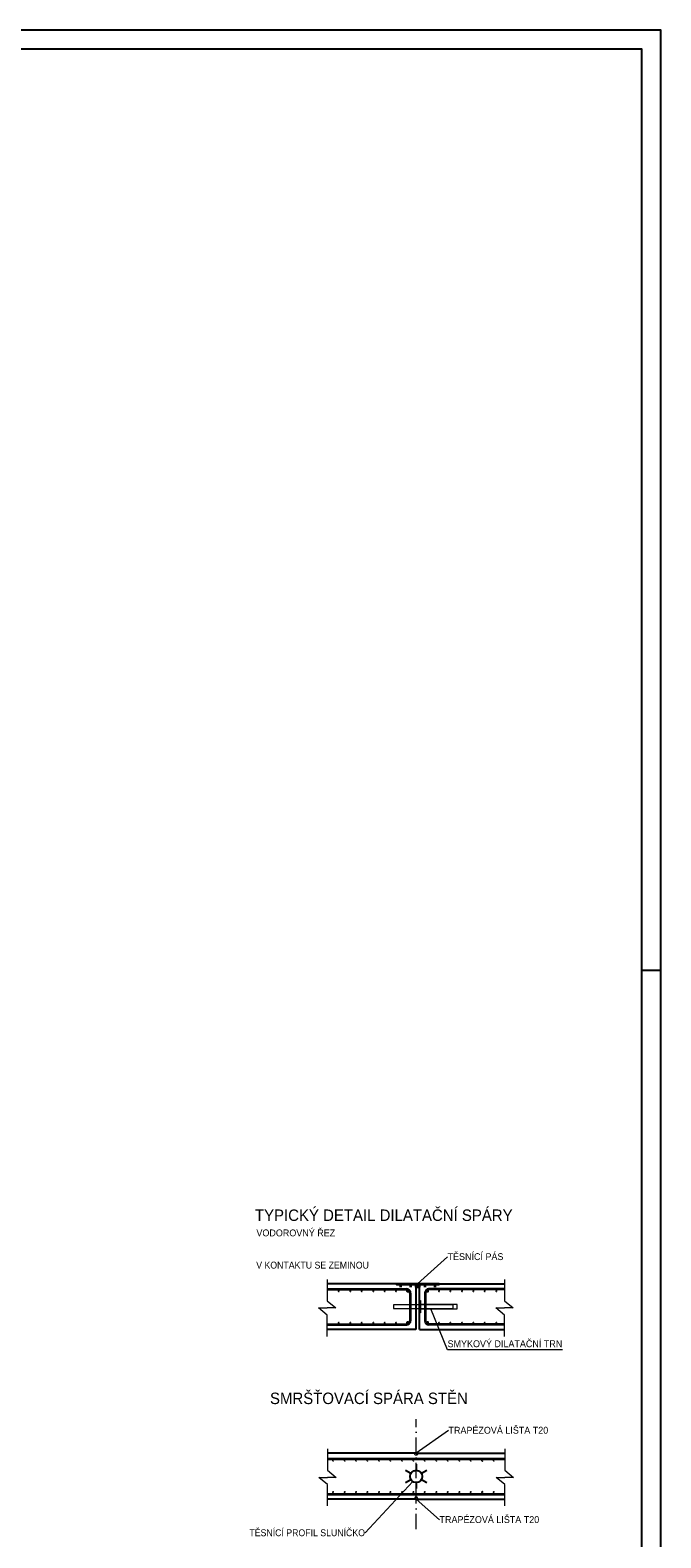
# Model space of a CAD drawing. Header units: millimetres. Extents: x 0 to 78750, y 0 to 63000.
# Tile 69 of 69: x 66377 to 78750, y 33411 to 63000. Entities that reach past the tile are written whole.
import ezdxf
from ezdxf.enums import TextEntityAlignment as Align

# ---------------------------------------------------------------- set-up
doc = ezdxf.new("R2010")
doc.units = ezdxf.units.MM
doc.header["$LTSCALE"] = 1000
doc.linetypes.add('Cerchovana 2x', pattern=[0.5, 0.3, -0.1, 0, -0.1])
for name, color, linetype, lineweight in [('AM_6', 2, 'Continuous', 35), ('Obecné01', 7, 'Continuous', 13), ('Popis', 7, 'Continuous', 5), ('Stěna', 7, 'Continuous', 35)]:
    doc.layers.add(name, color=color, linetype=linetype, lineweight=lineweight)
doc.layers.add('Standard', color=7, linetype='Continuous')
doc.styles.add('ARIAL', font='arial.ttf')

msp = doc.modelspace()

# ---------------------------------------------------------------- linework, layer by layer
at = {"layer": 'AM_6', "color": 7, "linetype": 'Continuous', "lineweight": 5, "transparency": 33554687}
for p, q in [((74566, 38925), (73973, 38398)), ((74584, 35518), (73950, 35072)), ((72948, 33506), (73883, 34517)), ((74408, 33765), (73950, 34172))]:
    msp.add_line(p, q, dxfattribs=at)
at = {"layer": 'Popis', "color": 7, "linetype": 'Continuous', "lineweight": 5, "transparency": 33554687}
for points in [[(73508, 37910), (74678, 37910), (74678, 37985), (73508, 37985), (73508, 37910)], [(74033, 37828), (74018, 37828), (74018, 38068), (74033, 38068), (74033, 37828)], [(74018, 37903), (74753, 37903), (74753, 37993), (74018, 37993), (74018, 37903)]]:
    msp.add_lwpolyline(points, dxfattribs=at)
at = {"layer": 'Standard', "color": 7, "linetype": 'Continuous', "lineweight": -3, "transparency": 33554687}
for p, q in [((73943, 38398), (72203, 38398)), ((73943, 38398), (73943, 37498)), ((74018, 38398), (75683, 38398)), ((74018, 37498), (74018, 38398)), ((73943, 37498), (72203, 37498)), ((74018, 37498), (75683, 37498)), ((73950, 35072), (72210, 35072)), ((73950, 35072), (75690, 35072)), ((73950, 34172), (72210, 34172)), ((73950, 34172), (75690, 34172))]:
    msp.add_line(p, q, dxfattribs=at)
at = {"layer": 'Standard', "color": 176, "linetype": 'Continuous', "lineweight": 35, "transparency": 33554687}
for p, q in [((72203, 38289), (73760, 38289)), ((73835, 38214), (73835, 37671)), ((74126, 38214), (74126, 37671)), ((75683, 38289), (74201, 38289)), ((72203, 37596), (73760, 37596)), ((75683, 37596), (74201, 37596)), ((72210, 34963), (75690, 34963)), ((72210, 34270), (75690, 34270))]:
    msp.add_line(p, q, dxfattribs=at)
at = {"layer": 'Standard', "color": 7, "linetype": 'Continuous', "lineweight": 35, "transparency": 33554687}
for p, q in [((73644, 38383), (73644, 38330)), ((73839, 38383), (73839, 38330)), ((74122, 38383), (74122, 38330)), ((74317, 38383), (74317, 38330))]:
    msp.add_line(p, q, dxfattribs=at)
at = {"layer": 'Standard', "color": 7, "linetype": 'Continuous', "lineweight": 18, "transparency": 33554687}
msp.add_line((74018, 38398), (74243, 38398), dxfattribs=at)
at = {"layer": 'Standard', "color": 7, "linetype": 'Cerchovana 2x', "lineweight": 5, "transparency": 33554687}
msp.add_line((73950, 33582), (73950, 35742), dxfattribs=at)
at = {"layer": 'Standard', "color": 7, "linetype": 'Continuous', "lineweight": 25, "transparency": 33554687}
for p, q in [((73742, 34737), (73846, 34677)), ((73950, 34857), (73950, 34737)), ((74054, 34677), (74159, 34737)), ((73742, 34496), (73846, 34557)), ((73950, 34497), (73950, 34376)), ((74054, 34557), (74159, 34496))]:
    msp.add_line(p, q, dxfattribs=at)
at = {"layer": 'Standard', "color": 7, "linetype": 'Continuous', "lineweight": 5, "transparency": 33554687}
for points in [[(72203, 38482), (72203, 38062), (72373, 37922), (72203, 37922)], [(75683, 38482), (75683, 38062), (75853, 37922), (75683, 37922)], [(72203, 37363), (72203, 37783), (72033, 37922), (72203, 37922)], [(76820, 37102), (74566, 37102), (74239, 37903)], [(75683, 37363), (75683, 37783), (75513, 37922), (75683, 37922)], [(72210, 35157), (72210, 34737), (72380, 34597), (72210, 34597)], [(75690, 35157), (75690, 34737), (75860, 34597), (75690, 34597)], [(72210, 34037), (72210, 34457), (72041, 34597), (72210, 34597)], [(75690, 34037), (75690, 34457), (75521, 34597), (75690, 34597)]]:
    msp.add_lwpolyline(points, dxfattribs=at)
at = {"layer": 'Standard', "color": 7, "linetype": 'Continuous', "lineweight": 35, "transparency": 33554687}
for points in [[(74018, 38398), (74393, 38398), (74393, 38383), (73568, 38383), (73568, 38398), (74018, 38398)], [(73943, 38383), (73943, 38334), (74018, 38334), (74018, 38383)]]:
    msp.add_lwpolyline(points, dxfattribs=at)
at = {"layer": 'Standard', "color": 7, "linetype": 'Continuous', "lineweight": 18, "transparency": 33554687}
for points in [[(73950, 35072), (73989, 35072), (73969, 35033), (73950, 35033), (73931, 35033), (73911, 35072), (73950, 35072)], [(73950, 34172), (73989, 34172), (73969, 34211), (73950, 34211), (73931, 34211), (73911, 34172), (73950, 34172)]]:
    msp.add_lwpolyline(points, dxfattribs=at)
at = {"layer": 'Standard', "color": 176, "linetype": 'Continuous', "lineweight": 35, "transparency": 33554687}
for centre in [(72435, 38253), (72660, 38253), (72885, 38253), (73110, 38253), (73335, 38253), (73560, 38253), (74400, 38253), (74625, 38253), (74850, 38253), (75075, 38253), (75300, 38253), (75525, 38253), (72435, 37631), (72660, 37631), (72885, 37631), (73110, 37631), (73335, 37631), (73560, 37631), (74400, 37631), (74625, 37631), (74850, 37631), (75075, 37631), (75300, 37631), (75525, 37631), (72323, 34928), (72548, 34928), (72773, 34928), (72998, 34928), (73223, 34928), (73448, 34928), (73673, 34928), (73898, 34928), (74123, 34928), (74348, 34928), (74573, 34928), (74798, 34928), (75023, 34928), (75248, 34928), (75473, 34928), (72323, 34306), (72548, 34306), (72773, 34306), (72998, 34306), (73223, 34306), (73448, 34306), (73673, 34306), (73898, 34306), (74123, 34306), (74348, 34306), (74573, 34306), (74798, 34306), (75023, 34306), (75248, 34306), (75473, 34306)]:
    msp.add_circle(centre, 0.15, dxfattribs=at)
at = {"layer": 'Standard', "color": 176, "linetype": 'Continuous', "lineweight": 50, "transparency": 33554687}
for centre in [(73785, 38253), (74175, 38253), (73785, 37631), (74175, 37631)]:
    msp.add_circle(centre, 0.15, dxfattribs=at)
at = {"layer": 'Standard', "color": 7, "linetype": 'Continuous', "lineweight": 25, "transparency": 33554687}
msp.add_circle((73950, 34617), 120, dxfattribs=at)
at = {"layer": 'Standard', "color": 176, "linetype": 'Continuous', "lineweight": 35, "transparency": 33554687}
for centre, start, end in [((73760, 38214), 0, 90), ((74201, 38214), 90, 180), ((73760, 37671), 270, 0), ((74201, 37671), 180, 270)]:
    msp.add_arc(centre, 75, start, end, dxfattribs=at)
at = {"layer": 'Stěna', "color": 7, "linetype": 'Continuous', "lineweight": -3, "transparency": 33554687}
msp.add_line((78375, 44550), (78750, 44550), dxfattribs=at)
for points in [[(0, 0), (78750, 0), (78750, 63000), (0, 63000), (0, 0)], [(375, 375), (78375, 375), (78375, 62625), (375, 62625), (375, 375)]]:
    msp.add_lwpolyline(points, close=True, dxfattribs=at)

# ---------------------------------------------------------------- texts
at = {"layer": 'AM_6', "color": 7, "linetype": 'Continuous', "lineweight": 5, "transparency": 33554687, "style": 'ARIAL'}
for s, width, p, p2 in [('V KONTAKTU SE ZEMINOU', 0.909959, (70812, 38695), (73023, 38695)), ('TĚSNÍCÍ PÁS', 0.934261, (74566, 38862), (75662, 38862)), ('SMYKOVÝ DILATAČNÍ TRN', 0.934247, (74566, 37152), (76817, 37152)), ('TRAPÉZOVÁ LIŠTA T20', 0.934222, (74584, 35455), (76541, 35455)), ('TRAPÉZOVÁ LIŠTA T20', 0.934222, (74408, 33702), (76364, 33702)), ('TĚSNÍCÍ PROFIL SLUNÍČKO', 0.909923, (70678, 33443), (72946, 33443))]:
    msp.add_text(s, height=135, dxfattribs=dict(at, width=width)).set_placement(p, p2, align=Align.FIT)
at = {"layer": 'Obecné01', "color": 7, "linetype": 'Continuous', "lineweight": -3, "transparency": 33554687, "style": 'ARIAL'}
for s, width, p, p2 in [('TYPICKÝ DETAIL DILATAČNÍ SPÁRY', 0.93426, (70787, 39630), (75842, 39630)), ('SMRŠŤOVACÍ SPÁRA STĚN', 0.934303, (71082, 36036), (74963, 36036))]:
    msp.add_text(s, height=225, dxfattribs=dict(at, width=width)).set_placement(p, p2, align=Align.FIT)
at = {"layer": 'Standard', "color": 7, "linetype": 'Continuous', "lineweight": 5, "transparency": 33554687, "style": 'ARIAL', "width": 0.934287}
msp.add_text('VODOROVNÝ ŘEZ', height=135, dxfattribs=at).set_placement((70816, 39328), (72362, 39328), align=Align.FIT)

doc.saveas('drawing.dxf')
